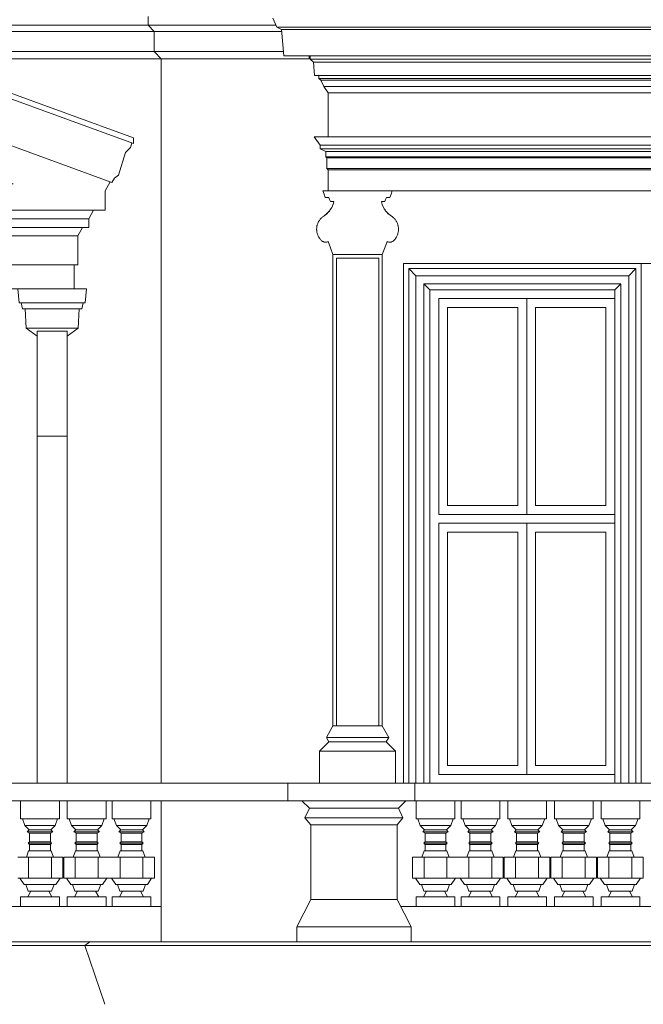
# Model space of a CAD drawing. Header units: metres. Extents: x -1.8 to 41.7, y -0.9 to 24.3.
# Tile 25 of 28: x 33.2 to 36.7, y 5 to 10.6. Entities that reach past the tile are written whole.
import ezdxf

# ---------------------------------------------------------------- set-up
doc = ezdxf.new("R2010")
doc.units = ezdxf.units.M
doc.layers.add('AV-STAVBA', color=7, linetype='Continuous', lineweight=18)

# ---------------------------------------------------------------- blocks, each defined once
blk = doc.blocks.new('WI_4-4_dvojité - 2400x2800-1624761-Pohled JV')
at = {"layer": 'AV-STAVBA'}
for p, q in [((36.0548, 9.05), (35.5548, 9.05)), ((35.5548, 9.05), (35.5548, 7.825)), ((35.5548, 7.825), (35.5548, 9.05)), ((35.5548, 9.05), (36.5548, 9.05)), ((35.6048, 7.875), (35.6048, 9)), ((35.6048, 9), (36.0048, 9)), ((36.0048, 9), (36.0048, 7.875)), ((36.0548, 7.825), (36.0548, 9.05)), ((36.5548, 9.05), (36.0548, 9.05)), ((36.0548, 9.05), (36.0548, 7.825)), ((36.1048, 7.875), (36.1048, 9)), ((36.1048, 9), (36.5048, 9)), ((36.5048, 9), (36.5048, 7.875)), ((37.3548, 9.05), (36.8548, 9.05)), ((36.8548, 9.05), (37.8548, 9.05)), ((36.9048, 7.875), (36.9048, 9)), ((36.9048, 9), (37.3048, 9)), ((37.3048, 9), (37.3048, 7.875)), ((37.3548, 7.825), (37.3548, 9.05)), ((37.8548, 9.05), (37.3548, 9.05)), ((37.3548, 9.05), (37.3548, 7.825)), ((37.4048, 7.875), (37.4048, 9)), ((37.4048, 9), (37.8048, 9)), ((37.8048, 9), (37.8048, 7.875)), ((37.8548, 7.825), (37.8548, 9.05)), ((37.8548, 9.05), (37.8548, 7.825)), ((35.5548, 7.825), (36.0548, 7.825)), ((36.5548, 7.825), (35.5548, 7.825)), ((36.0048, 7.875), (35.6048, 7.875)), ((36.0548, 7.825), (36.5548, 7.825)), ((36.5048, 7.875), (36.1048, 7.875)), ((36.8548, 7.825), (37.3548, 7.825)), ((37.8548, 7.825), (36.8548, 7.825)), ((37.3048, 7.875), (36.9048, 7.875)), ((37.3548, 7.825), (37.8548, 7.825)), ((37.8048, 7.875), (37.4048, 7.875)), ((36.0548, 7.775), (35.5548, 7.775)), ((35.5548, 7.775), (35.5548, 6.35)), ((35.5548, 7.775), (35.5548, 6.35)), ((35.5548, 7.775), (36.5548, 7.775)), ((36.0548, 6.35), (36.0548, 7.775)), ((36.5548, 7.775), (36.0548, 7.775)), ((36.0548, 7.775), (36.0548, 6.35)), ((37.3548, 7.775), (36.8548, 7.775)), ((36.8548, 7.775), (37.8548, 7.775)), ((37.3548, 6.35), (37.3548, 7.775)), ((37.8548, 7.775), (37.3548, 7.775)), ((37.3548, 7.775), (37.3548, 6.35)), ((37.8548, 6.35), (37.8548, 7.775)), ((37.8548, 6.35), (37.8548, 7.775)), ((35.6048, 6.4), (35.6048, 7.725)), ((35.6048, 7.725), (36.0048, 7.725)), ((36.0048, 7.725), (36.0048, 6.4)), ((36.1048, 6.4), (36.1048, 7.725)), ((36.1048, 7.725), (36.5048, 7.725)), ((36.5048, 7.725), (36.5048, 6.4)), ((36.9048, 6.4), (36.9048, 7.725)), ((36.9048, 7.725), (37.3048, 7.725)), ((37.3048, 7.725), (37.3048, 6.4)), ((37.4048, 6.4), (37.4048, 7.725)), ((37.4048, 7.725), (37.8048, 7.725)), ((37.8048, 7.725), (37.8048, 6.4)), ((36.0048, 6.4), (35.6048, 6.4)), ((36.5048, 6.4), (36.1048, 6.4)), ((37.3048, 6.4), (36.9048, 6.4)), ((37.8048, 6.4), (37.4048, 6.4)), ((35.5548, 6.35), (36.0548, 6.35)), ((35.5548, 6.35), (36.5548, 6.35)), ((36.0548, 6.35), (36.5548, 6.35)), ((36.8548, 6.35), (37.3548, 6.35)), ((36.8548, 6.35), (37.8548, 6.35)), ((37.3548, 6.35), (37.8548, 6.35))]:
    blk.add_line(p, q, dxfattribs=at)
blk = doc.blocks.new('Římsa nad 1NP - Římsa nad 1NP-1582674-Pohled JV')
at = {"layer": 'AV-STAVBA'}
for p, q in [((33.181, 6.2), (33.181, 6.0971)), ((33.401, 6.0971), (33.401, 6.2)), ((33.446, 6.2), (33.446, 6.0971)), ((33.666, 6.0971), (33.666, 6.2)), ((33.701, 6.2), (33.701, 6.0971)), ((33.921, 6.0971), (33.921, 6.2)), ((34.8209, 6.1576), (34.7784, 6.2)), ((34.7955, 6.1032), (34.8209, 6.1576)), ((35.326, 6.1576), (34.8209, 6.1576)), ((35.326, 6.1576), (35.3684, 6.2)), ((35.3514, 6.1032), (35.326, 6.1576)), ((35.4268, 6.2), (35.4268, 6.0971)), ((35.6468, 6.0971), (35.6468, 6.2)), ((35.6818, 6.2), (35.6818, 6.0971)), ((35.9018, 6.0971), (35.9018, 6.2)), ((35.9468, 6.2), (35.9468, 6.0971)), ((36.1668, 6.0971), (36.1668, 6.2)), ((36.2118, 6.2), (36.2118, 6.0971)), ((36.4318, 6.0971), (36.4318, 6.2)), ((36.4768, 6.2), (36.4768, 6.0971)), ((36.6968, 6.0971), (36.6968, 6.2)), ((33.401, 6.0971), (33.181, 6.0971)), ((33.191, 6.0971), (33.2047, 6.0595)), ((33.3773, 6.0595), (33.391, 6.0971)), ((33.666, 6.0971), (33.446, 6.0971)), ((33.456, 6.0971), (33.4697, 6.0595)), ((33.6423, 6.0595), (33.656, 6.0971)), ((33.921, 6.0971), (33.701, 6.0971)), ((33.711, 6.0971), (33.7247, 6.0595)), ((33.8973, 6.0595), (33.911, 6.0971)), ((34.8284, 6.0639), (34.7955, 6.1032)), ((35.3514, 6.1032), (34.7955, 6.1032)), ((35.3184, 6.0639), (35.3514, 6.1032)), ((35.6468, 6.0971), (35.4268, 6.0971)), ((35.4368, 6.0971), (35.4505, 6.0595)), ((35.6231, 6.0595), (35.6368, 6.0971)), ((35.9018, 6.0971), (35.6818, 6.0971)), ((35.6918, 6.0971), (35.7055, 6.0595)), ((35.8781, 6.0595), (35.8918, 6.0971)), ((36.1668, 6.0971), (35.9468, 6.0971)), ((35.9568, 6.0971), (35.9705, 6.0595)), ((36.1431, 6.0595), (36.1568, 6.0971)), ((36.4318, 6.0971), (36.2118, 6.0971)), ((36.2218, 6.0971), (36.2355, 6.0595)), ((36.4081, 6.0595), (36.4218, 6.0971)), ((36.6968, 6.0971), (36.4768, 6.0971)), ((36.4868, 6.0971), (36.5005, 6.0595)), ((36.6731, 6.0595), (36.6868, 6.0971)), ((33.2047, 6.0595), (33.2294, 6.0347)), ((33.2047, 6.0595), (33.3773, 6.0595)), ((33.3526, 6.0347), (33.3773, 6.0595)), ((33.4697, 6.0595), (33.4944, 6.0347)), ((33.4697, 6.0595), (33.6423, 6.0595)), ((33.6176, 6.0347), (33.6423, 6.0595)), ((33.7247, 6.0595), (33.7494, 6.0347)), ((33.7247, 6.0595), (33.8973, 6.0595)), ((33.8726, 6.0347), (33.8973, 6.0595)), ((35.3184, 6.0639), (34.8284, 6.0639)), ((34.8284, 6.0639), (34.8284, 5.64)), ((35.3184, 5.64), (35.3184, 6.0639)), ((35.4505, 6.0595), (35.4752, 6.0347)), ((35.4505, 6.0595), (35.6231, 6.0595)), ((35.5984, 6.0347), (35.6231, 6.0595)), ((35.7055, 6.0595), (35.7302, 6.0347)), ((35.7055, 6.0595), (35.8781, 6.0595)), ((35.8534, 6.0347), (35.8781, 6.0595)), ((35.9705, 6.0595), (35.9952, 6.0347)), ((35.9705, 6.0595), (36.1431, 6.0595)), ((36.1184, 6.0347), (36.1431, 6.0595)), ((36.2355, 6.0595), (36.2602, 6.0347)), ((36.2355, 6.0595), (36.4081, 6.0595)), ((36.3834, 6.0347), (36.4081, 6.0595)), ((36.5005, 6.0595), (36.5252, 6.0347)), ((36.5005, 6.0595), (36.6731, 6.0595)), ((36.6484, 6.0347), (36.6731, 6.0595)), ((33.2294, 6.0347), (33.2188, 6.0241)), ((33.2188, 6.0241), (33.2318, 6.0166)), ((33.3632, 6.0241), (33.2188, 6.0241)), ((33.3526, 6.0347), (33.2294, 6.0347)), ((33.2318, 6.0166), (33.2318, 5.9666)), ((33.3502, 6.0166), (33.2318, 6.0166)), ((33.3502, 6.0166), (33.3632, 6.0241)), ((33.3502, 5.9666), (33.3502, 6.0166)), ((33.3632, 6.0241), (33.3526, 6.0347)), ((33.4944, 6.0347), (33.4838, 6.0241)), ((33.4838, 6.0241), (33.4968, 6.0166)), ((33.6282, 6.0241), (33.4838, 6.0241)), ((33.6176, 6.0347), (33.4944, 6.0347)), ((33.4968, 6.0166), (33.4968, 5.9666)), ((33.6152, 6.0166), (33.4968, 6.0166)), ((33.6152, 6.0166), (33.6282, 6.0241)), ((33.6152, 5.9666), (33.6152, 6.0166)), ((33.6282, 6.0241), (33.6176, 6.0347)), ((33.7494, 6.0347), (33.7388, 6.0241)), ((33.7388, 6.0241), (33.7518, 6.0166)), ((33.8832, 6.0241), (33.7388, 6.0241)), ((33.8726, 6.0347), (33.7494, 6.0347)), ((33.7518, 6.0166), (33.7518, 5.9666)), ((33.8702, 6.0166), (33.7518, 6.0166)), ((33.8702, 6.0166), (33.8832, 6.0241)), ((33.8702, 5.9666), (33.8702, 6.0166)), ((33.8832, 6.0241), (33.8726, 6.0347)), ((35.4752, 6.0347), (35.4646, 6.0241)), ((35.4646, 6.0241), (35.4776, 6.0166)), ((35.609, 6.0241), (35.4646, 6.0241)), ((35.5984, 6.0347), (35.4752, 6.0347)), ((35.4776, 6.0166), (35.4776, 5.9666)), ((35.596, 6.0166), (35.4776, 6.0166)), ((35.596, 6.0166), (35.609, 6.0241)), ((35.596, 5.9666), (35.596, 6.0166)), ((35.609, 6.0241), (35.5984, 6.0347)), ((35.7302, 6.0347), (35.7196, 6.0241)), ((35.7196, 6.0241), (35.7326, 6.0166)), ((35.864, 6.0241), (35.7196, 6.0241)), ((35.8534, 6.0347), (35.7302, 6.0347)), ((35.7326, 6.0166), (35.7326, 5.9666)), ((35.851, 6.0166), (35.7326, 6.0166)), ((35.851, 6.0166), (35.864, 6.0241)), ((35.851, 5.9666), (35.851, 6.0166)), ((35.864, 6.0241), (35.8534, 6.0347)), ((35.9952, 6.0347), (35.9846, 6.0241)), ((35.9846, 6.0241), (35.9976, 6.0166)), ((36.129, 6.0241), (35.9846, 6.0241)), ((36.1184, 6.0347), (35.9952, 6.0347)), ((35.9976, 6.0166), (35.9976, 5.9666)), ((36.116, 6.0166), (35.9976, 6.0166)), ((36.116, 6.0166), (36.129, 6.0241)), ((36.116, 5.9666), (36.116, 6.0166)), ((36.129, 6.0241), (36.1184, 6.0347)), ((36.2602, 6.0347), (36.2496, 6.0241)), ((36.2496, 6.0241), (36.2626, 6.0166)), ((36.394, 6.0241), (36.2496, 6.0241)), ((36.3834, 6.0347), (36.2602, 6.0347)), ((36.2626, 6.0166), (36.2626, 5.9666)), ((36.381, 6.0166), (36.2626, 6.0166)), ((36.381, 6.0166), (36.394, 6.0241)), ((36.381, 5.9666), (36.381, 6.0166)), ((36.394, 6.0241), (36.3834, 6.0347)), ((36.5252, 6.0347), (36.5146, 6.0241)), ((36.5146, 6.0241), (36.5276, 6.0166)), ((36.659, 6.0241), (36.5146, 6.0241)), ((36.6484, 6.0347), (36.5252, 6.0347)), ((36.5276, 6.0166), (36.5276, 5.9666)), ((36.646, 6.0166), (36.5276, 6.0166)), ((36.646, 6.0166), (36.659, 6.0241)), ((36.646, 5.9666), (36.646, 6.0166)), ((36.659, 6.0241), (36.6484, 6.0347)), ((33.2318, 5.9666), (33.2247, 5.9596)), ((33.2247, 5.9596), (33.2318, 5.9525)), ((33.3573, 5.9596), (33.2247, 5.9596)), ((33.3502, 5.9666), (33.2318, 5.9666)), ((33.2318, 5.9525), (33.2318, 5.9162)), ((33.3502, 5.9525), (33.2318, 5.9525)), ((33.3573, 5.9596), (33.3502, 5.9666)), ((33.3502, 5.9525), (33.3573, 5.9596)), ((33.3502, 5.9162), (33.3502, 5.9525)), ((33.4968, 5.9666), (33.4897, 5.9596)), ((33.4897, 5.9596), (33.4968, 5.9525)), ((33.6223, 5.9596), (33.4897, 5.9596)), ((33.6152, 5.9666), (33.4968, 5.9666)), ((33.4968, 5.9525), (33.4968, 5.9162)), ((33.6152, 5.9525), (33.4968, 5.9525)), ((33.6223, 5.9596), (33.6152, 5.9666)), ((33.6152, 5.9525), (33.6223, 5.9596)), ((33.6152, 5.9162), (33.6152, 5.9525)), ((33.7518, 5.9666), (33.7447, 5.9596)), ((33.7447, 5.9596), (33.7518, 5.9525)), ((33.8773, 5.9596), (33.7447, 5.9596)), ((33.8702, 5.9666), (33.7518, 5.9666)), ((33.7518, 5.9525), (33.7518, 5.9162)), ((33.8702, 5.9525), (33.7518, 5.9525)), ((33.8773, 5.9596), (33.8702, 5.9666)), ((33.8702, 5.9525), (33.8773, 5.9596)), ((33.8702, 5.9162), (33.8702, 5.9525)), ((35.4776, 5.9666), (35.4705, 5.9596)), ((35.4705, 5.9596), (35.4776, 5.9525)), ((35.603, 5.9596), (35.4705, 5.9596)), ((35.596, 5.9666), (35.4776, 5.9666)), ((35.4776, 5.9525), (35.4776, 5.9162)), ((35.596, 5.9525), (35.4776, 5.9525)), ((35.603, 5.9596), (35.596, 5.9666)), ((35.596, 5.9525), (35.603, 5.9596)), ((35.596, 5.9162), (35.596, 5.9525)), ((35.7326, 5.9666), (35.7255, 5.9596)), ((35.7255, 5.9596), (35.7326, 5.9525)), ((35.858, 5.9596), (35.7255, 5.9596)), ((35.851, 5.9666), (35.7326, 5.9666)), ((35.7326, 5.9525), (35.7326, 5.9162)), ((35.851, 5.9525), (35.7326, 5.9525)), ((35.858, 5.9596), (35.851, 5.9666)), ((35.851, 5.9525), (35.858, 5.9596)), ((35.851, 5.9162), (35.851, 5.9525)), ((35.9976, 5.9666), (35.9905, 5.9596)), ((35.9905, 5.9596), (35.9976, 5.9525)), ((36.123, 5.9596), (35.9905, 5.9596)), ((36.116, 5.9666), (35.9976, 5.9666)), ((35.9976, 5.9525), (35.9976, 5.9162)), ((36.116, 5.9525), (35.9976, 5.9525)), ((36.123, 5.9596), (36.116, 5.9666)), ((36.116, 5.9525), (36.123, 5.9596)), ((36.116, 5.9162), (36.116, 5.9525)), ((36.2626, 5.9666), (36.2555, 5.9596)), ((36.2555, 5.9596), (36.2626, 5.9525)), ((36.388, 5.9596), (36.2555, 5.9596)), ((36.381, 5.9666), (36.2626, 5.9666)), ((36.2626, 5.9525), (36.2626, 5.9162)), ((36.381, 5.9525), (36.2626, 5.9525)), ((36.388, 5.9596), (36.381, 5.9666)), ((36.381, 5.9525), (36.388, 5.9596)), ((36.381, 5.9162), (36.381, 5.9525)), ((36.5276, 5.9666), (36.5205, 5.9596)), ((36.5205, 5.9596), (36.5276, 5.9525)), ((36.653, 5.9596), (36.5205, 5.9596)), ((36.646, 5.9666), (36.5276, 5.9666)), ((36.5276, 5.9525), (36.5276, 5.9162)), ((36.646, 5.9525), (36.5276, 5.9525)), ((36.653, 5.9596), (36.646, 5.9666)), ((36.646, 5.9525), (36.653, 5.9596)), ((36.646, 5.9162), (36.646, 5.9525)), ((33.166, 5.88), (33.226, 5.88)), ((33.2268, 5.9162), (33.2136, 5.88)), ((33.226, 5.88), (33.356, 5.88)), ((33.226, 5.76), (33.226, 5.88)), ((33.3552, 5.9162), (33.2268, 5.9162)), ((33.3684, 5.88), (33.3552, 5.9162)), ((33.356, 5.88), (33.421, 5.88)), ((33.356, 5.88), (33.356, 5.76)), ((33.421, 5.88), (33.421, 5.76)), ((33.426, 5.88), (33.491, 5.88)), ((33.426, 5.88), (33.426, 5.76)), ((33.4918, 5.9162), (33.4786, 5.88)), ((33.491, 5.88), (33.621, 5.88)), ((33.491, 5.76), (33.491, 5.88)), ((33.6202, 5.9162), (33.4918, 5.9162)), ((33.6334, 5.88), (33.6202, 5.9162)), ((33.621, 5.88), (33.6835, 5.88)), ((33.621, 5.88), (33.621, 5.76)), ((33.6835, 5.88), (33.746, 5.88)), ((33.7468, 5.9162), (33.7336, 5.88)), ((33.746, 5.88), (33.876, 5.88)), ((33.746, 5.76), (33.746, 5.88)), ((33.8752, 5.9162), (33.7468, 5.9162)), ((33.8884, 5.88), (33.8752, 5.9162)), ((33.876, 5.88), (33.941, 5.88)), ((33.876, 5.88), (33.876, 5.76)), ((33.941, 5.88), (33.941, 5.76)), ((35.407, 5.88), (35.4718, 5.88)), ((35.407, 5.88), (35.407, 5.76)), ((35.4726, 5.9162), (35.4594, 5.88)), ((35.4718, 5.88), (35.6018, 5.88)), ((35.4718, 5.76), (35.4718, 5.88)), ((35.601, 5.9162), (35.4726, 5.9162)), ((35.6142, 5.88), (35.601, 5.9162)), ((35.6018, 5.88), (35.6643, 5.88)), ((35.6018, 5.88), (35.6018, 5.76)), ((35.6643, 5.88), (35.7268, 5.88)), ((35.7276, 5.9162), (35.7144, 5.88)), ((35.7268, 5.88), (35.8568, 5.88)), ((35.7268, 5.76), (35.7268, 5.88)), ((35.856, 5.9162), (35.7276, 5.9162)), ((35.8692, 5.88), (35.856, 5.9162)), ((35.8568, 5.88), (35.9215, 5.88)), ((35.8568, 5.88), (35.8568, 5.76)), ((35.9215, 5.76), (35.9215, 5.88)), ((35.927, 5.88), (35.9918, 5.88)), ((35.927, 5.88), (35.927, 5.76)), ((35.9926, 5.9162), (35.9794, 5.88)), ((35.9918, 5.88), (36.1218, 5.88)), ((35.9918, 5.76), (35.9918, 5.88)), ((36.121, 5.9162), (35.9926, 5.9162)), ((36.1342, 5.88), (36.121, 5.9162)), ((36.1218, 5.88), (36.1865, 5.88)), ((36.1218, 5.88), (36.1218, 5.76)), ((36.1865, 5.76), (36.1865, 5.88)), ((36.192, 5.88), (36.2568, 5.88)), ((36.192, 5.88), (36.192, 5.76)), ((36.2576, 5.9162), (36.2444, 5.88)), ((36.2568, 5.88), (36.3868, 5.88)), ((36.2568, 5.76), (36.2568, 5.88)), ((36.386, 5.9162), (36.2576, 5.9162)), ((36.3992, 5.88), (36.386, 5.9162)), ((36.3868, 5.88), (36.4515, 5.88)), ((36.3868, 5.88), (36.3868, 5.76)), ((36.4515, 5.76), (36.4515, 5.88)), ((36.457, 5.88), (36.5218, 5.88)), ((36.457, 5.88), (36.457, 5.76)), ((36.5226, 5.9162), (36.5094, 5.88)), ((36.5218, 5.88), (36.6518, 5.88)), ((36.5218, 5.76), (36.5218, 5.88)), ((36.651, 5.9162), (36.5226, 5.9162)), ((36.6642, 5.88), (36.651, 5.9162)), ((36.6518, 5.88), (36.7165, 5.88)), ((36.6518, 5.88), (36.6518, 5.76)), ((36.7165, 5.76), (36.7165, 5.88)), ((33.1901, 5.76), (33.166, 5.76)), ((33.1768, 5.76), (33.2012, 5.7252)), ((33.2009, 5.76), (33.1889, 5.76)), ((33.226, 5.76), (33.2013, 5.76)), ((33.2809, 5.76), (33.226, 5.76)), ((33.3013, 5.76), (33.2807, 5.76)), ((33.356, 5.76), (33.3011, 5.76)), ((33.3807, 5.76), (33.356, 5.76)), ((33.3808, 5.7252), (33.4052, 5.76)), ((33.3931, 5.76), (33.3811, 5.76)), ((33.421, 5.76), (33.3919, 5.76)), ((33.4551, 5.76), (33.426, 5.76)), ((33.4418, 5.76), (33.4662, 5.7252)), ((33.4659, 5.76), (33.4539, 5.76)), ((33.491, 5.76), (33.4663, 5.76)), ((33.5459, 5.76), (33.491, 5.76)), ((33.5663, 5.76), (33.5457, 5.76)), ((33.621, 5.76), (33.5661, 5.76)), ((33.6457, 5.76), (33.621, 5.76)), ((33.6458, 5.7252), (33.6702, 5.76)), ((33.6581, 5.76), (33.6461, 5.76)), ((33.6835, 5.76), (33.6569, 5.76)), ((33.7101, 5.76), (33.6835, 5.76)), ((33.6968, 5.76), (33.7212, 5.7252)), ((33.7209, 5.76), (33.7089, 5.76)), ((33.746, 5.76), (33.7213, 5.76)), ((33.8009, 5.76), (33.746, 5.76)), ((33.8213, 5.76), (33.8007, 5.76)), ((33.876, 5.76), (33.8211, 5.76)), ((33.9007, 5.76), (33.876, 5.76)), ((33.9008, 5.7252), (33.9252, 5.76)), ((33.9131, 5.76), (33.9011, 5.76)), ((33.941, 5.76), (33.9119, 5.76)), ((35.4359, 5.76), (35.407, 5.76)), ((35.4226, 5.76), (35.447, 5.7252)), ((35.4467, 5.76), (35.4347, 5.76)), ((35.4718, 5.76), (35.4471, 5.76)), ((35.5267, 5.76), (35.4718, 5.76)), ((35.5471, 5.76), (35.5265, 5.76)), ((35.6018, 5.76), (35.5469, 5.76)), ((35.6265, 5.76), (35.6018, 5.76)), ((35.6266, 5.7252), (35.651, 5.76)), ((35.6389, 5.76), (35.6269, 5.76)), ((35.6643, 5.76), (35.6376, 5.76)), ((35.6909, 5.76), (35.6643, 5.76)), ((35.6776, 5.76), (35.702, 5.7252)), ((35.7017, 5.76), (35.6897, 5.76)), ((35.7268, 5.76), (35.7021, 5.76)), ((35.7817, 5.76), (35.7268, 5.76)), ((35.8021, 5.76), (35.7815, 5.76)), ((35.8568, 5.76), (35.8019, 5.76)), ((35.8815, 5.76), (35.8568, 5.76)), ((35.8816, 5.7252), (35.906, 5.76)), ((35.8939, 5.76), (35.8819, 5.76)), ((35.9215, 5.76), (35.8926, 5.76)), ((35.9559, 5.76), (35.927, 5.76)), ((35.9426, 5.76), (35.967, 5.7252)), ((35.9667, 5.76), (35.9547, 5.76)), ((35.9918, 5.76), (35.9671, 5.76)), ((36.0467, 5.76), (35.9918, 5.76)), ((36.0671, 5.76), (36.0465, 5.76)), ((36.1218, 5.76), (36.0669, 5.76)), ((36.1465, 5.76), (36.1218, 5.76)), ((36.1466, 5.7252), (36.171, 5.76)), ((36.1589, 5.76), (36.1469, 5.76)), ((36.1865, 5.76), (36.1576, 5.76)), ((36.2209, 5.76), (36.192, 5.76)), ((36.2076, 5.76), (36.232, 5.7252)), ((36.2317, 5.76), (36.2197, 5.76)), ((36.2568, 5.76), (36.2321, 5.76)), ((36.3117, 5.76), (36.2568, 5.76)), ((36.3321, 5.76), (36.3115, 5.76)), ((36.3868, 5.76), (36.3319, 5.76)), ((36.4115, 5.76), (36.3868, 5.76)), ((36.4116, 5.7252), (36.436, 5.76)), ((36.4239, 5.76), (36.4119, 5.76)), ((36.4515, 5.76), (36.4226, 5.76)), ((36.4859, 5.76), (36.457, 5.76)), ((36.4726, 5.76), (36.497, 5.7252)), ((36.4967, 5.76), (36.4847, 5.76)), ((36.5218, 5.76), (36.4971, 5.76)), ((36.5767, 5.76), (36.5218, 5.76)), ((36.5971, 5.76), (36.5765, 5.76)), ((36.6518, 5.76), (36.5969, 5.76)), ((36.6765, 5.76), (36.6518, 5.76)), ((36.6766, 5.7252), (36.701, 5.76)), ((36.6889, 5.76), (36.6769, 5.76)), ((36.7165, 5.76), (36.6876, 5.76)), ((33.2012, 5.7252), (33.3808, 5.7252)), ((33.2112, 5.7252), (33.2248, 5.6876)), ((33.3571, 5.6876), (33.3708, 5.7252)), ((33.4662, 5.7252), (33.6458, 5.7252)), ((33.4762, 5.7252), (33.4898, 5.6876)), ((33.6221, 5.6876), (33.6358, 5.7252)), ((33.7212, 5.7252), (33.9008, 5.7252)), ((33.7312, 5.7252), (33.7448, 5.6876)), ((33.8771, 5.6876), (33.8908, 5.7252)), ((35.447, 5.7252), (35.6266, 5.7252)), ((35.457, 5.7252), (35.4706, 5.6876)), ((35.6029, 5.6876), (35.6166, 5.7252)), ((35.702, 5.7252), (35.8816, 5.7252)), ((35.712, 5.7252), (35.7256, 5.6876)), ((35.8579, 5.6876), (35.8716, 5.7252)), ((35.967, 5.7252), (36.1466, 5.7252)), ((35.977, 5.7252), (35.9906, 5.6876)), ((36.1229, 5.6876), (36.1366, 5.7252)), ((36.232, 5.7252), (36.4116, 5.7252)), ((36.242, 5.7252), (36.2556, 5.6876)), ((36.3879, 5.6876), (36.4016, 5.7252)), ((36.497, 5.7252), (36.6766, 5.7252)), ((36.507, 5.7252), (36.5206, 5.6876)), ((36.6529, 5.6876), (36.6666, 5.7252)), ((33.181, 5.6542), (33.401, 5.6542)), ((33.181, 5.6542), (33.181, 5.6)), ((33.2398, 5.6876), (33.2227, 5.6542)), ((33.3571, 5.6876), (33.2248, 5.6876)), ((33.3593, 5.6542), (33.3421, 5.6876)), ((33.401, 5.6), (33.401, 5.6542)), ((33.446, 5.6542), (33.666, 5.6542)), ((33.446, 5.6542), (33.446, 5.6)), ((33.5048, 5.6876), (33.4877, 5.6542)), ((33.6221, 5.6876), (33.4898, 5.6876)), ((33.6243, 5.6542), (33.6071, 5.6876)), ((33.666, 5.6), (33.666, 5.6542)), ((33.701, 5.6542), (33.921, 5.6542)), ((33.701, 5.6542), (33.701, 5.6)), ((33.7598, 5.6876), (33.7427, 5.6542)), ((33.8771, 5.6876), (33.7448, 5.6876)), ((33.8793, 5.6542), (33.8621, 5.6876)), ((33.921, 5.6), (33.921, 5.6542)), ((35.4268, 5.6542), (35.6468, 5.6542)), ((35.4268, 5.6542), (35.4268, 5.6)), ((35.4856, 5.6876), (35.4685, 5.6542)), ((35.6029, 5.6876), (35.4706, 5.6876)), ((35.6051, 5.6542), (35.5879, 5.6876)), ((35.6468, 5.6), (35.6468, 5.6542)), ((35.6818, 5.6542), (35.9018, 5.6542)), ((35.6818, 5.6542), (35.6818, 5.6)), ((35.7406, 5.6876), (35.7235, 5.6542)), ((35.8579, 5.6876), (35.7256, 5.6876)), ((35.8601, 5.6542), (35.8429, 5.6876)), ((35.9018, 5.6), (35.9018, 5.6542)), ((35.9468, 5.6542), (36.1668, 5.6542)), ((35.9468, 5.6542), (35.9468, 5.6)), ((36.0056, 5.6876), (35.9885, 5.6542)), ((36.1229, 5.6876), (35.9906, 5.6876)), ((36.1251, 5.6542), (36.1079, 5.6876)), ((36.1668, 5.6), (36.1668, 5.6542)), ((36.2118, 5.6542), (36.4318, 5.6542)), ((36.2118, 5.6542), (36.2118, 5.6)), ((36.2706, 5.6876), (36.2535, 5.6542)), ((36.3879, 5.6876), (36.2556, 5.6876)), ((36.3901, 5.6542), (36.3729, 5.6876)), ((36.4318, 5.6), (36.4318, 5.6542)), ((36.4768, 5.6542), (36.6968, 5.6542)), ((36.4768, 5.6542), (36.4768, 5.6)), ((36.5356, 5.6876), (36.5185, 5.6542)), ((36.6529, 5.6876), (36.5206, 5.6876)), ((36.6551, 5.6542), (36.6379, 5.6876)), ((36.6968, 5.6), (36.6968, 5.6542)), ((34.749, 5.4841), (34.8284, 5.64)), ((35.3184, 5.64), (34.8284, 5.64)), ((35.3979, 5.4841), (35.3184, 5.64)), ((34.749, 5.4), (34.749, 5.4841)), ((34.749, 5.4841), (35.3979, 5.4841)), ((35.3979, 5.4), (35.3979, 5.4841)), ((22.6548, 5.4), (33.5741, 5.4)), ((33.5449, 5.3796), (22.684, 5.3796)), ((33.5741, 5.4), (33.5449, 5.3796)), ((39.679, 5.3796), (33.5449, 5.3796)), ((33.5449, 5.3796), (33.6601, 5.045)), ((33.5741, 5.4), (39.6498, 5.4))]:
    blk.add_line(p, q, dxfattribs=at)
blk = doc.blocks.new('Tympanon a šambrána 2NP7 - Tympanon a šambrána 2NP-1610312-Pohled JV')
at = {"layer": 'AV-STAVBA'}
for p, q in [((31.1808, 9.7095), (32.4403, 10.168)), ((32.4403, 10.168), (33.6999, 9.7095)), ((31.7422, 9.701), (32.4403, 9.9551)), ((32.4403, 9.9551), (33.1384, 9.701)), ((31.068, 9.9345), (31.0763, 9.9071)), ((31.0763, 9.9071), (31.1046, 9.8788)), ((33.776, 9.8788), (33.8043, 9.9071)), ((33.8043, 9.9071), (33.8126, 9.9345)), ((31.1046, 9.8788), (31.1441, 9.7497)), ((33.7365, 9.7497), (33.776, 9.8788)), ((31.1441, 9.7497), (31.1666, 9.734)), ((31.1666, 9.734), (31.1808, 9.7095)), ((33.6999, 9.7095), (33.714, 9.734)), ((33.714, 9.734), (33.7365, 9.7497)), ((31.1903, 9.713), (31.2203, 9.661)), ((33.1384, 9.701), (31.7422, 9.701)), ((33.6603, 9.661), (33.6903, 9.713)), ((31.2203, 9.661), (31.2203, 9.551)), ((33.6603, 9.551), (33.6603, 9.661)), ((31.2203, 9.551), (33.6603, 9.551)), ((31.3128, 9.5034), (31.2853, 9.551)), ((31.3128, 9.4534), (31.3128, 9.5034)), ((33.5678, 9.5034), (31.3128, 9.5034)), ((33.5678, 9.5034), (33.5953, 9.551)), ((33.5678, 9.4534), (33.5678, 9.5034)), ((33.5678, 9.4534), (31.3128, 9.4534)), ((31.3753, 9.4058), (31.3478, 9.4534)), ((33.5053, 9.4058), (33.5328, 9.4534)), ((33.5053, 9.4058), (31.3753, 9.4058)), ((31.3753, 9.4058), (31.3753, 9.241)), ((33.5053, 9.241), (33.5053, 9.4058)), ((31.3753, 9.241), (33.5053, 9.241)), ((31.3953, 9.241), (31.3953, 9.106)), ((33.4853, 9.106), (33.4853, 9.241)), ((31.3253, 9.106), (31.7153, 9.106)), ((31.3337, 9.0265), (31.3253, 9.106)), ((31.707, 9.0265), (31.7153, 9.106)), ((31.7153, 9.106), (33.1653, 9.106)), ((33.1653, 9.106), (33.5553, 9.106)), ((33.1737, 9.0265), (33.1653, 9.106)), ((33.547, 9.0265), (33.5553, 9.106)), ((31.707, 9.0265), (31.3337, 9.0265)), ((31.3527, 8.9927), (31.3437, 9.0265)), ((31.6879, 8.9927), (31.697, 9.0265)), ((33.547, 9.0265), (33.1737, 9.0265)), ((33.1927, 8.9927), (33.1837, 9.0265)), ((33.5279, 8.9927), (33.537, 9.0265)), ((31.6879, 8.9927), (31.3527, 8.9927)), ((31.3735, 8.8828), (31.3677, 8.9927)), ((31.6671, 8.8828), (31.6729, 8.9927)), ((33.5279, 8.9927), (33.1927, 8.9927)), ((33.2135, 8.8828), (33.2077, 8.9927)), ((33.5071, 8.8828), (33.5129, 8.9927)), ((31.4353, 8.8377), (31.3735, 8.8828)), ((31.6671, 8.8828), (31.3735, 8.8828)), ((31.4353, 8.8245), (31.4353, 8.866)), ((31.4353, 8.866), (31.6053, 8.866)), ((31.6053, 8.8377), (31.6671, 8.8828)), ((31.6053, 8.866), (31.6053, 8.8245)), ((33.2753, 8.8377), (33.2135, 8.8828)), ((33.5071, 8.8828), (33.2135, 8.8828)), ((33.2753, 8.8245), (33.2753, 8.866)), ((33.2753, 8.866), (33.4453, 8.866)), ((33.4453, 8.8377), (33.5071, 8.8828)), ((33.4453, 8.866), (33.4453, 8.8245)), ((31.4353, 8.8245), (31.4353, 8.7065)), ((31.6053, 8.7065), (31.6053, 8.8245)), ((33.2753, 8.8245), (33.2753, 8.7065)), ((33.4453, 8.7065), (33.4453, 8.8245)), ((31.4353, 8.4615), (31.4353, 8.7065)), ((31.6053, 8.7065), (31.6053, 8.4615)), ((33.2753, 8.4615), (33.2753, 8.7065)), ((33.4453, 8.7065), (33.4453, 8.4615)), ((31.4353, 8.3989), (31.4353, 8.4615)), ((31.6053, 8.4615), (31.6053, 8.3989)), ((33.2753, 8.3989), (33.2753, 8.4615)), ((33.4453, 8.4615), (33.4453, 8.3989)), ((31.4353, 8.3475), (31.4353, 8.3989)), ((31.6053, 8.3989), (31.6053, 8.3475)), ((33.2753, 8.3475), (33.2753, 8.3989)), ((33.4453, 8.3989), (33.4453, 8.3475)), ((31.4353, 8.3475), (31.4353, 8.2688)), ((31.6053, 8.2688), (31.6053, 8.3475)), ((33.2753, 8.3475), (33.2753, 8.2688)), ((33.4453, 8.2688), (33.4453, 8.3475)), ((31.4353, 8.2688), (31.6053, 8.2688)), ((31.4353, 6.3), (31.4353, 8.2688)), ((31.6053, 8.2688), (31.6053, 6.3)), ((33.2753, 8.2688), (33.4453, 8.2688)), ((33.2753, 6.3), (33.2753, 8.2688)), ((33.4453, 8.2688), (33.4453, 6.3))]:
    blk.add_line(p, q, dxfattribs=at)
blk = doc.blocks.new('Podokenní římsa 3NP - Podokenní římsa 3NP-1611802-Pohled JV')
at = {"layer": 'AV-STAVBA'}
for p, q in [((33.9045, 10.601), (33.9045, 10.651)), ((33.9391, 10.5665), (21.7948, 10.5665)), ((33.9045, 10.601), (21.7952, 10.601)), ((33.9391, 10.5665), (33.9045, 10.601)), ((34.6313, 10.601), (33.9045, 10.601)), ((33.9391, 10.4515), (33.9391, 10.5665)), ((34.6626, 10.5665), (33.9391, 10.5665)), ((33.9391, 10.4515), (32.48, 10.4515)), ((33.9791, 10.4115), (33.9391, 10.4515)), ((34.6727, 10.4515), (33.9391, 10.4515)), ((33.9791, 10.4115), (32.5899, 10.4115)), ((34.8191, 10.4115), (33.9791, 10.4115)), ((34.8191, 10.427), (34.8191, 10.4115))]:
    blk.add_line(p, q, dxfattribs=at)
blk = doc.blocks.new('Šambrána krajní_2NP1 - Šambrána krajní_2NP-1630025-Pohled JV')
at = {"layer": 'AV-STAVBA'}
for p, q in [((34.6357, 10.5914), (34.6125, 10.6413)), ((34.6617, 10.5764), (34.6357, 10.5914)), ((38.8133, 10.5914), (34.6357, 10.5914)), ((34.6748, 10.427), (34.6617, 10.5764)), ((38.7873, 10.5764), (34.6617, 10.5764)), ((38.7742, 10.427), (34.6748, 10.427)), ((34.8257, 10.409), (34.8257, 10.427)), ((34.8434, 10.3913), (34.8257, 10.409)), ((38.6233, 10.409), (34.8257, 10.409)), ((34.85, 10.3166), (34.8434, 10.3913)), ((38.6056, 10.3913), (34.8434, 10.3913)), ((38.5991, 10.3166), (34.85, 10.3166)), ((34.875, 10.3), (34.875, 10.3166)), ((34.8856, 10.2894), (34.875, 10.3)), ((38.5741, 10.3), (34.875, 10.3)), ((34.9025, 10.2531), (34.8856, 10.2894)), ((38.5634, 10.2894), (34.8856, 10.2894)), ((34.9275, 10.2174), (34.9025, 10.2531)), ((38.5465, 10.2531), (34.9025, 10.2531)), ((38.5215, 10.2174), (34.9275, 10.2174)), ((34.9275, 10.2174), (34.9275, 9.969)), ((34.8819, 9.9199), (34.8475, 9.969)), ((34.8475, 9.969), (38.6015, 9.969)), ((34.8819, 9.8999), (34.8819, 9.9199)), ((38.5671, 9.9199), (34.8819, 9.9199)), ((34.9136, 9.8851), (34.8819, 9.8999)), ((38.5671, 9.8999), (34.8819, 9.8999)), ((34.9136, 9.8551), (34.9136, 9.8851)), ((38.5354, 9.8851), (34.9136, 9.8851)), ((34.9206, 9.8482), (34.9136, 9.8551)), ((38.5354, 9.8551), (34.9136, 9.8551)), ((34.9206, 9.7882), (34.9206, 9.8482)), ((38.5284, 9.8482), (34.9206, 9.8482)), ((34.9275, 9.7812), (34.9206, 9.7882)), ((38.5284, 9.7882), (34.9206, 9.7882)), ((38.5215, 9.7812), (34.9275, 9.7812)), ((34.9275, 9.7812), (34.9275, 9.6613)), ((34.8975, 9.6613), (35.2915, 9.6613)), ((34.9312, 9.6237), (34.9112, 9.6237)), ((35.2778, 9.6237), (35.2578, 9.6237)), ((35.2915, 9.6613), (38.1575, 9.6613)), ((34.9597, 9.6002), (34.9397, 9.6002)), ((35.2493, 9.6002), (35.2293, 9.6002)), ((35.2345, 9.3), (34.9545, 9.3)), ((34.9545, 9.3), (34.9545, 6.625)), ((34.9745, 6.625), (34.9745, 9.28)), ((34.9745, 9.28), (35.2145, 9.28)), ((35.2145, 9.28), (35.2145, 6.625)), ((35.2345, 6.625), (35.2345, 9.3)), ((36.7048, 9.25), (35.3548, 9.25)), ((35.3548, 9.25), (35.3548, 6.3)), ((36.7048, 6.3), (36.7048, 9.25)), ((38.0548, 9.25), (36.7048, 9.25)), ((36.7048, 9.25), (36.7048, 6.3)), ((35.3848, 9.22), (36.6748, 9.22)), ((35.3848, 9.22), (35.426, 9.1789)), ((35.3848, 6.3), (35.3848, 9.22)), ((36.6337, 9.1789), (35.426, 9.1789)), ((35.426, 9.1789), (35.426, 6.3)), ((36.6748, 9.22), (36.6337, 9.1789)), ((36.6337, 9.1789), (36.6337, 6.3)), ((36.6748, 9.22), (36.6748, 6.3)), ((35.471, 9.1339), (36.5887, 9.1339)), ((35.471, 9.1339), (35.5048, 9.1)), ((35.471, 6.3), (35.471, 9.1339)), ((36.5887, 9.1339), (36.5548, 9.1)), ((36.5887, 9.1339), (36.5887, 6.3)), ((36.5548, 9.1), (35.5048, 9.1)), ((35.5048, 9.1), (35.5048, 6.3)), ((36.5548, 9.1), (36.5548, 6.3)), ((36.5548, 6.3), (36.5548, 9.1)), ((34.917, 6.56), (34.9545, 6.625)), ((34.9545, 6.625), (34.9745, 6.625)), ((34.9745, 6.625), (35.2145, 6.625)), ((35.2145, 6.625), (35.2345, 6.625)), ((35.272, 6.56), (35.2345, 6.625)), ((34.932, 6.5341), (34.917, 6.56)), ((35.272, 6.56), (34.917, 6.56)), ((35.257, 6.5341), (35.272, 6.56)), ((34.879, 6.481), (34.932, 6.5341)), ((35.257, 6.5341), (34.932, 6.5341)), ((35.31, 6.481), (35.257, 6.5341)), ((34.879, 6.3), (34.879, 6.481)), ((35.31, 6.481), (34.879, 6.481)), ((35.31, 6.3), (35.31, 6.481))]:
    blk.add_line(p, q, dxfattribs=at)
at = {"layer": 'AV-STAVBA', "flags": 128}
for points in [[(34.9112, 9.6237), (34.9043, 9.6425), (34.8975, 9.6613)], [(34.9397, 9.6002), (34.9354, 9.6119), (34.9312, 9.6237)], [(35.2578, 9.6237), (35.2536, 9.6119), (35.2493, 9.6002)], [(35.2915, 9.6613), (35.2847, 9.6425), (35.2778, 9.6237)], [(34.9545, 9.3), (34.9409, 9.3375), (34.9273, 9.3747)], [(35.2617, 9.3747), (35.2482, 9.3375), (35.2345, 9.3)]]:
    blk.add_lwpolyline(points, dxfattribs=at)
at = {"layer": 'AV-STAVBA'}
for centre, radius, start, end in [((34.8293, 9.6305), 0.1339, 317.9489, 332.2283), ((34.8293, 9.6305), 0.1339, 332.5333, 346.9262), ((35.3597, 9.6305), 0.1339, 193.0738, 207.4685), ((35.3597, 9.6305), 0.1339, 207.771, 222.053), ((34.9509, 9.4438), 0.0889, 136.9936, 139.7385), ((34.8293, 9.6305), 0.1339, 303.661, 317.5954), ((35.3597, 9.6305), 0.1339, 222.4038, 236.339), ((35.2381, 9.4438), 0.0889, 40.2617, 43.7609), ((34.9509, 9.4438), 0.0889, 166.2408, 169.8033), ((34.9509, 9.4438), 0.0889, 151.3957, 152.7459), ((35.2381, 9.4438), 0.0889, 27.2541, 28.6032), ((35.2381, 9.4438), 0.0889, 10.1974, 13.7598), ((34.9509, 9.4438), 0.0889, 180.1616, 183.585), ((34.9509, 9.4438), 0.0889, 197.2541, 198.9642), ((34.9509, 9.4438), 0.0889, 210.177, 213.7633), ((35.2381, 9.4438), 0.0889, 326.2363, 329.8235), ((35.2381, 9.4438), 0.0889, 341.0336, 342.7459), ((35.2381, 9.4438), 0.0889, 356.4164, 359.8381), ((34.9115, 9.4016), 0.0313, 241.6139, 244.8292), ((34.9115, 9.4016), 0.0313, 256.3015, 259.1845), ((34.9115, 9.4016), 0.0313, 268.0504, 270.9891), ((34.9115, 9.4016), 0.0313, 282.421, 285.6767), ((35.2775, 9.4016), 0.0313, 254.3233, 257.5813), ((35.2775, 9.4016), 0.0313, 269.0109, 271.9529), ((35.2775, 9.4016), 0.0313, 280.8188, 283.6985), ((35.2775, 9.4016), 0.0313, 295.173, 298.3861)]:
    blk.add_arc(centre, radius, start, end, dxfattribs=at)
for points in [[(34.9024, 9.5183), (34.9116, 9.5243), (34.9288, 9.5388), (34.9489, 9.567), (34.9571, 9.5889), (34.9597, 9.6002)], [(35.2293, 9.6002), (35.2319, 9.5889), (35.2401, 9.567), (35.2602, 9.5388), (35.2774, 9.5243), (35.2866, 9.5183)], [(34.8902, 9.3788), (34.8863, 9.3824), (34.8793, 9.3902), (34.8708, 9.4039), (34.8649, 9.4191), (34.8619, 9.4354), (34.8618, 9.452), (34.8649, 9.4683), (34.8708, 9.4835), (34.8792, 9.4972), (34.8898, 9.509), (34.898, 9.5154), (34.9024, 9.5183)], [(35.2866, 9.5183), (35.291, 9.5154), (35.2992, 9.509), (35.3098, 9.4972), (35.3182, 9.4835), (35.3241, 9.4683), (35.3272, 9.452), (35.3272, 9.4354), (35.3241, 9.4191), (35.3182, 9.4039), (35.3097, 9.3902), (35.3027, 9.3824), (35.2988, 9.3788)], [(34.9273, 9.3747), (34.9254, 9.3735), (34.9212, 9.3717), (34.9146, 9.3703), (34.908, 9.3703), (34.9015, 9.3718), (34.8954, 9.3746), (34.8918, 9.3773), (34.8902, 9.3788)], [(35.2988, 9.3788), (35.2972, 9.3773), (35.2936, 9.3746), (35.2875, 9.3718), (35.281, 9.3703), (35.2744, 9.3703), (35.2678, 9.3717), (35.2636, 9.3735), (35.2617, 9.3747)]]:
    blk.add_open_spline(points, degree=3, dxfattribs=at)

msp = doc.modelspace()

# ---------------------------------------------------------------- linework, layer by layer
at = {"layer": 'AV-STAVBA'}
for p, q in [((33.8229, 9.9627), (32.4403, 10.4659)), ((32.4403, 10.434), (33.8229, 9.9308)), ((33.9791, 10.4115), (33.9791, 6.3)), ((33.8229, 9.9308), (33.8229, 9.9627)), ((35.5048, 6.3), (35.5048, 9.1)), ((35.5048, 9.1), (36.5548, 9.1)), ((22.3922, 6.3), (38.6791, 6.3)), ((34.6991, 6.3), (34.6991, 6.2)), ((35.4191, 6.3), (35.4191, 6.2)), ((39.2648, 6.2), (21.8822, 6.2)), ((33.9791, 6.2), (33.9791, 5.4)), ((31.2796, 5.6), (33.9791, 5.6)), ((35.3388, 5.6), (38.0581, 5.6))]:
    msp.add_line(p, q, dxfattribs=at)

# ---------------------------------------------------------------- block references
for name in ['Šambrána krajní_2NP1 - Šambrána krajní_2NP-1630025-Pohled JV', 'Podokenní římsa 3NP - Podokenní římsa 3NP-1611802-Pohled JV', 'Tympanon a šambrána 2NP7 - Tympanon a šambrána 2NP-1610312-Pohled JV', 'WI_4-4_dvojité - 2400x2800-1624761-Pohled JV', 'Římsa nad 1NP - Římsa nad 1NP-1582674-Pohled JV']:
    msp.add_blockref(name, (0, 0), dxfattribs=at)

doc.saveas('drawing.dxf')
